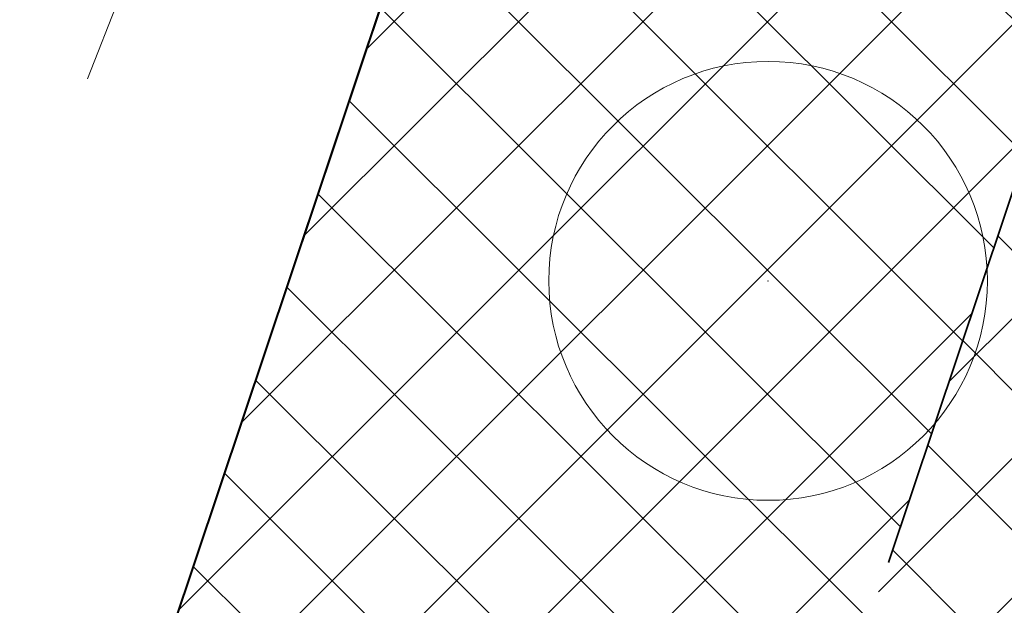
# Model space of a CAD drawing. Header units: metres. Extents: x 6599594 to 6600699, y 5687867 to 5691114.
# Tile 162 of 256: x 6599935 to 6599937.25, y 5688837.9 to 5688839.24. Entities that reach past the tile are written whole.
import ezdxf

# ---------------------------------------------------------------- set-up
doc = ezdxf.new("R2010")
doc.units = ezdxf.units.M
doc.header["$MEASUREMENT"] = 0
for name, pattern in [('1', [0]), ('3_EGBZ', [1.5, 1, -0.5]), ('BTO', [0]), ('BUG', [1.5, 1, -0.5]), ('L_0_04', [1.5, 1, -0.5])]:
    doc.linetypes.add(name, pattern=pattern)
doc.layers.get('0').update_dxf_attribs({"color": 253, "linetype": 'CONTINUOUS', "lineweight": 13})
for name, color, linetype, lineweight in [('_dren', 30, '3_EGBZ', 40), ('_kolor chodnik', 50, '1', 5), ('_kolor jezdnia', 4, '1', 0), ('_kolor pobocze', 211, '1', 5), ('_kolor zjazdy kostka', 7, '1', 5), ('_kolor zjazdy tłuczeń', 30, '1', 5), ('_kolor ścieżka @ 1', 10, '1', 0), ('_kraweznik', 7, 'CONTINUOUS', 35), ('_obrzeze', 10, 'BUG', 35), ('_podział mój', 201, 'BTO', 40), ('OT_ZagospodarowanieTerenu', 7, 'CONTINUOUS', 0)]:
    doc.layers.add(name, color=color, linetype=linetype, lineweight=lineweight)
pattern_1 = [(45, (0, 0), (-0.1414213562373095, 0.1414213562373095), []), (135, (0, 0), (-0.1414213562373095, -0.1414213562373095), [])]

# ---------------------------------------------------------------- blocks, each defined once
blk = doc.blocks.new('230')
at = {"color": 0, "linetype": 'Continuous', "lineweight": 18}
blk.add_circle((0, 0), 1, dxfattribs=at)
blk = doc.blocks.new('hhh')
at = {"layer": '_podział mój'}
blk.add_line((6600012.715234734, 5689068.962127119), (6599853.466151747, 5688593.232024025), dxfattribs=at)

msp = doc.modelspace()

# ---------------------------------------------------------------- hatches: boundary and pattern name
at = {"layer": '_kolor chodnik'}
h = msp.add_hatch(dxfattribs=at)
h.set_pattern_fill('ANSI37', color=256, scale=1.6)
h.set_pattern_definition(pattern_1)
h.paths.add_polyline_path([(6599849.938171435, 5688542.085872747), (6599852.232147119, 5688548.938742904), (6599853.573135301, 5688548.489851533), (6599853.827082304, 5688549.248475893), (6599851.793849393, 5688549.929093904), (6599849.895278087, 5688548.982823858), (6599847.823506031, 5688542.793750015)])
edge = h.paths.add_edge_path()
edge.add_line((6600018.106075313, 5689087.454911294), (6600022.42781917, 5689091.229234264))
edge.add_line((6600022.42781917, 5689091.229234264), (6600020.233254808, 5689093.742094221))
edge.add_line((6600020.233254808, 5689093.742094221), (6600017.159471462, 5689091.057656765))
edge.add_arc((6600023.275194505, 5689085.385140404), 8.34143334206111, 137.1531558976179, 148.8016577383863)
edge.add_line((6600016.140105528, 5689089.706021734), (6600018.106075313, 5689087.454911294))
h.paths.add_polyline_path([(6600038.501784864, 5689187.59229436), (6600037.906968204, 5689187.700586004), (6600037.638296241, 5689186.224843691), (6600038.240083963, 5689186.115282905)])
h.paths.add_polyline_path([(6600069.098302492, 5689360.276020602), (6600068.321239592, 5689360.413462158), (6600068.064048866, 5689358.936495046), (6600068.836639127, 5689358.799546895)])
h.paths.add_polyline_path([(6600082.393785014, 5689362.950258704), (6600082.941124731, 5689366.103121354), (6600081.481377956, 5689366.361351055), (6600080.923159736, 5689363.210828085)])
h.paths.add_polyline_path([(6600074.022236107, 5689388.065861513), (6600072.983907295, 5689388.249860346), (6600072.723374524, 5689386.772538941), (6600073.760538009, 5689386.588865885)])
h.paths.add_polyline_path([(6600105.602402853, 5689486.45426531), (6600106.738797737, 5689489.760539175), (6600105.28818975, 5689490.281952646), (6600104.132785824, 5689486.965912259)])
h.paths.add_polyline_path([(6600132.519778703, 5689678.737346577), (6600131.636986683, 5689678.922259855), (6600131.330470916, 5689677.453953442), (6600132.212256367, 5689677.269208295)])
h.paths.add_polyline_path([(6600156.649397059, 5689798.7449027), (6600156.48800471, 5689797.95886096), (6600157.450195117, 5689797.757316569), (6600157.615023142, 5689798.542205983)])
h.paths.add_polyline_path([(6600189.055358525, 5689948.643107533), (6600187.902868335, 5689948.884512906), (6600187.600024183, 5689947.417400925), (6600188.748131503, 5689947.176379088)])
edge = h.paths.add_edge_path()
edge.add_line((6600204.459383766, 5690032.969035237), (6600204.153258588, 5690031.227801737))
edge.add_arc((6600202.328347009, 5690027.299936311), 4.331100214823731, 41.853001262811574, 65.08011546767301, ccw=False)
edge.add_arc((6600032.903931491, 5690051.979071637), 174.020003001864, 352.8070218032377, 353.495463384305)
edge.add_arc((6600202.372679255, 5690027.343587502), 5.999999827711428, 55.12102442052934, 69.64815978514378)
edge = h.paths.add_edge_path()
edge.add_line((6600205.046027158, 5690040.265402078), (6600204.972740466, 5690038.483452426))
edge.add_arc((6600203.986269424, 5690044.401803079), 5.999999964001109, 279.4630688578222, 294.9140560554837)
edge.add_line((6600206.513819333, 5690038.960158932), (6600206.607027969, 5690041.030672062))
edge.add_arc((6600203.986269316, 5690044.401803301), 4.270000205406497, 284.3702444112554, 307.86193139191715, ccw=False)
edge = h.paths.add_edge_path()
edge.add_arc((6600203.547470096, 5690044.558759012), 6.446878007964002, 324.43500910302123, 356.20133685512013, ccw=False)
edge.add_arc((6600203.986269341, 5690044.401803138), 6.000000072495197, 323.2169970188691, 357.4193489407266)
h.paths.add_polyline_path([(6600208.910055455, 5690121.713696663), (6600208.146285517, 5690121.748120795), (6600207.125602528, 5690121.794124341), (6600209.971605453, 5690121.665851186)])
edge = h.paths.add_edge_path()
edge.add_line((6600238.769818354, 5690481.648294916), (6600240.338176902, 5690490.87374652))
edge.add_line((6600240.338176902, 5690490.87374652), (6600241.251295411, 5690510.829461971))
edge.add_line((6600241.251295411, 5690510.829461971), (6600239.524022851, 5690510.928942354))
edge.add_line((6600239.524022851, 5690510.928942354), (6600238.633343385, 5690491.167757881))
edge.add_line((6600238.633343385, 5690491.167757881), (6600234.579716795, 5690467.661262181))
edge.add_line((6600234.579716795, 5690467.661262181), (6600234.449796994, 5690464.966873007))
edge.add_arc((6600242.443669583, 5690464.607462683), 8.001948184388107, 177.4256737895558, 268.2543056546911)
edge.add_line((6600242.199903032, 5690456.609228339), (6600242.216657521, 5690457.359274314))
edge.add_line((6600242.216657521, 5690457.359274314), (6600242.305257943, 5690458.836738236))
edge.add_arc((6600242.444504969, 5690464.607952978), 5.772894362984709, 177.0298084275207, 268.6178439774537, ccw=False)
edge.add_line((6600236.679365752, 5690464.907083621), (6600236.951876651, 5690470.95443634))
edge.add_line((6600236.951876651, 5690470.95443634), (6600238.15078669, 5690478.210832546))
edge.add_line((6600238.15078669, 5690478.210832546), (6600238.769818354, 5690481.648294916))
h.paths.add_polyline_path([(6600238.769818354, 5690481.648294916), (6600238.15078669, 5690478.210832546), (6600239.670056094, 5690477.930590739), (6600240.266710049, 5690481.376366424)])
edge = h.paths.add_edge_path()
edge.add_line((6600223.366500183, 5690460.339976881), (6600223.278629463, 5690457.997544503))
edge.add_arc((6600220.967166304, 5690465.656339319), 7.999999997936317, 286.7940807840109, 300.2738222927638)
edge.add_line((6600225.000231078, 5690458.747331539), (6600225.240084, 5690461.623695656))
edge.add_arc((6600221.105749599, 5690465.648640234), 5.76999998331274, 293.06724424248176, 315.7681070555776, ccw=False)
edge = h.paths.add_edge_path()
edge.add_arc((6600220.025145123, 5690444.676291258), 5.770000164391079, 37.996647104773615, 59.94382588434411, ccw=False)
edge.add_line((6600224.572175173, 5690448.22839199), (6600224.817793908, 5690451.081798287))
edge.add_arc((6600220.025145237, 5690444.676291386), 7.999999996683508, 53.19588653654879, 68.15166733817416)
edge.add_line((6600223.00235276, 5690452.101669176), (6600222.91504296, 5690449.670427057))
edge = h.paths.add_edge_path()
edge.add_arc((6600221.105749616, 5690465.648640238), 7.999999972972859, 328.0222308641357, 357.0132597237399)
edge.add_line((6600229.094882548, 5690465.23180147), (6600229.218816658, 5690467.593604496))
edge.add_line((6600229.218816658, 5690467.593604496), (6600228.218919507, 5690467.645774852))
edge.add_line((6600228.218919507, 5690467.645774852), (6600227.891778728, 5690461.411918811))
h.paths.add_polyline_path([(6600200.980142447, 5690012.236744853), (6600202.317278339, 5690011.956662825), (6600202.522293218, 5690012.935421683), (6600201.182321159, 5690013.216097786)])
h.paths.add_polyline_path([(6600196.457878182, 5689983.98337835), (6600195.202332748, 5689984.246370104), (6600194.899091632, 5689982.777335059), (6600196.150355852, 5689982.515240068)])
edge = h.paths.add_edge_path()
edge.add_line((6600112.305909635, 5689517.991018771), (6600112.691041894, 5689519.807934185))
edge.add_line((6600112.691041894, 5689519.807934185), (6600113.245521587, 5689522.423769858))
edge.add_line((6600113.245521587, 5689522.423769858), (6600111.553124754, 5689522.782507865))
edge.add_line((6600111.553124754, 5689522.782507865), (6600107.405864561, 5689503.21722655))
edge.add_line((6600107.405864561, 5689503.21722655), (6600099.494506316, 5689480.361667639))
edge.add_line((6600099.494506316, 5689480.361667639), (6600099.182814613, 5689478.891218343))
edge.add_arc((6600107.008997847, 5689477.232359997), 8.000059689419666, 168.0325629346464, 257.7529108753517)
edge.add_line((6600105.311960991, 5689469.414366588), (6600105.784990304, 5689471.593619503))
edge.add_arc((6600107.008927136, 5689477.232314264), 5.769999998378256, 168.0321375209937, 257.7533362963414, ccw=False)
edge.add_line((6600101.364343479, 5689478.42879883), (6600101.647245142, 5689479.76342708))
edge.add_line((6600101.647245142, 5689479.76342708), (6600104.132785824, 5689486.965912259))
edge.add_line((6600104.132785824, 5689486.965912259), (6600105.28818975, 5689490.281952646))
edge.add_line((6600105.28818975, 5689490.281952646), (6600108.240043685, 5689498.809726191))
edge.add_line((6600108.240043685, 5689498.809726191), (6600112.305909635, 5689517.991018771))
h.paths.add_polyline_path([(6600136.009573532, 5689645.499114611), (6600138.333647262, 5689645.012304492), (6600138.661671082, 5689646.578318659), (6600134.869459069, 5689647.372651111)])
at = {"layer": '_kolor jezdnia'}
h = msp.add_hatch(dxfattribs=at)
h.set_pattern_fill('ANSI37', color=4, scale=3.5)
h.set_pattern_definition([(45, (0, 0), (-0.3093592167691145, 0.3093592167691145), []), (135, (0, 0), (-0.3093592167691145, -0.3093592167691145), [])])
edge = h.paths.add_edge_path()
edge.add_line((6599833.066047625, 5688539.933393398), (6599850.649511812, 5688527.983462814))
edge.add_arc((6599857.337592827, 5688536.653968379), 10.95025544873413, 169.5012687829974, 232.3548431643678, ccw=False)
edge.add_arc((6599858.085851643, 5688536.618142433), 11.69295282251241, 162.2507788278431, 169.9967502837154, ccw=False)
edge.add_line((6599846.949484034, 5688540.182754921), (6599847.823506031, 5688542.793750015))
edge.add_line((6599847.823506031, 5688542.793750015), (6599849.895278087, 5688548.982823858))
edge.add_line((6599849.895278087, 5688548.982823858), (6599852.434748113, 5688556.56906746))
edge.add_line((6599852.434748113, 5688556.56906746), (6599928.48625871, 5688783.760284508))
edge.add_line((6599928.48625871, 5688783.760284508), (6599931.025728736, 5688791.34652811))
edge.add_line((6599931.025728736, 5688791.34652811), (6599996.657773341, 5688987.411326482))
edge.add_line((6599996.657773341, 5688987.411326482), (6599999.197243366, 5688994.997570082))
edge.add_line((6599999.197243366, 5688994.997570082), (6600021.930100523, 5689062.908193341))
edge.add_line((6600021.930100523, 5689062.908193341), (6600017.620224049, 5689067.371531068))
edge.add_line((6600017.620224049, 5689067.371531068), (6600016.714558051, 5689064.654078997))
edge.add_line((6600016.714558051, 5689064.654078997), (6600012.423620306, 5689051.835617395))
edge.add_line((6600012.423620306, 5689051.835617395), (6600009.884150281, 5689044.249373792))
edge.add_line((6600009.884150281, 5689044.249373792), (6599977.53516164, 5688947.612159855))
edge.add_line((6599977.53516164, 5688947.612159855), (6599974.995691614, 5688940.025916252))
edge.add_line((6599974.995691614, 5688940.025916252), (6599942.096912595, 5688841.746295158))
edge.add_line((6599942.096912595, 5688841.746295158), (6599939.557442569, 5688834.160051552))
edge.add_line((6599939.557442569, 5688834.160051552), (6599882.679288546, 5688664.246042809))
edge.add_line((6599882.679288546, 5688664.246042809), (6599880.139818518, 5688656.659799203))
edge.add_line((6599880.139818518, 5688656.659799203), (6599852.46454386, 5688573.984527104))
edge.add_line((6599852.46454386, 5688573.984527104), (6599842.470137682, 5688544.127903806))
edge.add_arc((6599835.706422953, 5688546.652910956), 7.219660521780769, 248.5480913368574, 339.52856074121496, ccw=False)
h.paths.add_polyline_path([(6600044.653202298, 5689172.271628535), (6600046.276244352, 5689181.431901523), (6600047.759199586, 5689189.801539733), (6600051.0603021, 5689208.432603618), (6600052.368792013, 5689215.817578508), (6600054.808584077, 5689229.587499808), (6600056.11707399, 5689236.972474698), (6600057.346666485, 5689243.912161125), (6600058.655146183, 5689251.297078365), (6600058.831439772, 5689252.292060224), (6600060.098987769, 5689259.445963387), (6600060.139929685, 5689259.677035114), (6600061.407468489, 5689266.830886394), (6600072.329030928, 5689328.470998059), (6600073.637511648, 5689335.855921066), (6600077.337304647, 5689356.73715072), (6600078.820259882, 5689365.106788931), (6600081.142794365, 5689378.214921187), (6600082.538516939, 5689386.092227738), (6600095.187867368, 5689457.483787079), (6600091.082877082, 5689465.8405575), (6600089.043088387, 5689454.328211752), (6600087.870641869, 5689447.711051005), (6600087.560133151, 5689445.958573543), (6600086.562151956, 5689440.326076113), (6600082.433200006, 5689417.022719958), (6600080.95024477, 5689408.65308175), (6600077.202698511, 5689387.502337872), (6600075.719743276, 5689379.132699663), (6600073.469199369, 5689366.430874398), (6600071.986244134, 5689358.061236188), (6600069.98686466, 5689346.776955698), (6600068.591142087, 5689338.899649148), (6600065.559290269, 5689321.78820693), (6600064.163567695, 5689313.910900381), (6600059.719426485, 5689288.828650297), (6600058.323703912, 5689280.951343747), (6600057.563846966, 5689276.662793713), (6600056.168124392, 5689268.785487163), (6600054.804920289, 5689261.091711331), (6600053.409197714, 5689253.21440478), (6600053.264817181, 5689252.399536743), (6600051.869094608, 5689244.522230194), (6600051.183555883, 5689240.653124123), (6600049.787833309, 5689232.775817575), (6600046.593849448, 5689214.749319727), (6600045.198126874, 5689206.872013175), (6600044.41754409, 5689202.466488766), (6600042.934588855, 5689194.096850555), (6600036.429952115, 5689157.38538759), (6600034.946996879, 5689149.01574938), (6600030.579776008, 5689124.367629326), (6600027.529365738, 5689107.151445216), (6600024.895072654, 5689094.014582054), (6600030.583685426, 5689094.264316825), (6600032.945013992, 5689106.191885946), (6600043.170247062, 5689163.901990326)])
edge = h.paths.add_edge_path()
edge.add_line((6600111.106812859, 5689535.144351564), (6600111.256844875, 5689535.85214863))
edge.add_line((6600111.256844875, 5689535.85214863), (6600112.915748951, 5689543.678261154))
edge.add_line((6600112.915748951, 5689543.678261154), (6600117.304772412, 5689564.384094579))
edge.add_line((6600117.304772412, 5689564.384094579), (6600119.067357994, 5689572.699339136))
edge.add_line((6600119.067357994, 5689572.699339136), (6600120.087667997, 5689577.512794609))
edge.add_line((6600120.087667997, 5689577.512794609), (6600121.642890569, 5689584.849775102))
edge.add_line((6600121.642890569, 5689584.849775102), (6600128.436769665, 5689616.900852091))
edge.add_line((6600128.436769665, 5689616.900852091), (6600129.991992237, 5689624.237832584))
edge.add_line((6600129.991992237, 5689624.237832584), (6600132.660554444, 5689636.827148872))
edge.add_line((6600132.660554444, 5689636.827148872), (6600133.208838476, 5689639.444704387))
edge.add_line((6600133.208838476, 5689639.444704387), (6600134.848957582, 5689647.274775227))
edge.add_line((6600134.848957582, 5689647.274775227), (6600138.97649476, 5689666.979995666))
edge.add_line((6600138.97649476, 5689666.979995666), (6600140.51410642, 5689674.320687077))
edge.add_line((6600140.51410642, 5689674.320687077), (6600145.209128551, 5689696.735129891))
edge.add_line((6600145.209128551, 5689696.735129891), (6600146.746740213, 5689704.075821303))
edge.add_line((6600146.746740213, 5689704.075821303), (6600151.462308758, 5689726.588354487))
edge.add_line((6600151.462308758, 5689726.588354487), (6600152.999920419, 5689733.929045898))
edge.add_line((6600152.999920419, 5689733.929045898), (6600155.244070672, 5689744.642813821))
edge.add_line((6600155.244070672, 5689744.642813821), (6600156.781682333, 5689751.983505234))
edge.add_line((6600156.781682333, 5689751.983505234), (6600161.635515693, 5689775.156126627))
edge.add_line((6600161.635515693, 5689775.156126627), (6600163.378142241, 5689783.475576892))
edge.add_line((6600163.378142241, 5689783.475576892), (6600163.850769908, 5689785.731942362))
edge.add_line((6600163.850769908, 5689785.731942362), (6600167.028500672, 5689800.902704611))
edge.add_line((6600167.028500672, 5689800.902704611), (6600179.49088801, 5689860.399222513))
edge.add_line((6600179.49088801, 5689860.399222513), (6600181.233514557, 5689868.718672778))
edge.add_line((6600181.233514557, 5689868.718672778), (6600181.84713393, 5689871.648144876))
edge.add_line((6600181.84713393, 5689871.648144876), (6600183.384745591, 5689878.988836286))
edge.add_line((6600183.384745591, 5689878.988836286), (6600184.935818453, 5689886.393792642))
edge.add_line((6600184.935818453, 5689886.393792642), (6600186.575937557, 5689894.223863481))
edge.add_line((6600186.575937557, 5689894.223863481), (6600194.05133812, 5689929.912074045))
edge.add_line((6600194.05133812, 5689929.912074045), (6600195.691457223, 5689937.742144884))
edge.add_line((6600195.691457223, 5689937.742144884), (6600202.915799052, 5689972.231779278))
edge.add_line((6600202.915799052, 5689972.231779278), (6600204.555918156, 5689980.061850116))
edge.add_line((6600204.555918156, 5689980.061850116), (6600206.062781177, 5689987.255744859))
edge.add_line((6600206.062781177, 5689987.255744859), (6600207.702900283, 5689995.085815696))
edge.add_line((6600207.702900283, 5689995.085815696), (6600210.232559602, 5690007.162628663))
edge.add_line((6600210.232559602, 5690007.162628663), (6600211.694938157, 5690014.144150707))
edge.add_arc((6600028.177652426, 5690052.584442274), 187.5000004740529, 348.1696294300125, 357.4195276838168)
edge.add_line((6600215.487522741, 5690044.142720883), (6600208.310270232, 5690026.480446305))
edge.add_arc((6600032.903933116, 5690051.97907145), 177.2500013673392, 348.1696294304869, 351.7289130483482, ccw=False)
edge.add_line((6600206.38894146, 5690015.640182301), (6600205.966941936, 5690013.625519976))
edge.add_line((6600205.966941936, 5690013.625519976), (6600204.326822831, 5690005.795449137))
edge.add_line((6600204.326822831, 5690005.795449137), (6600197.076961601, 5689971.183982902))
edge.add_line((6600197.076961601, 5689971.183982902), (6600195.334335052, 5689962.864532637))
edge.add_line((6600195.334335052, 5689962.864532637), (6600193.44722506, 5689953.855305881))
edge.add_line((6600193.44722506, 5689953.855305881), (6600191.909227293, 5689946.512771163))
edge.add_line((6600191.909227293, 5689946.512771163), (6600185.496844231, 5689915.899498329))
edge.add_line((6600185.496844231, 5689915.899498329), (6600183.856521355, 5689908.068454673))
edge.add_line((6600183.856521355, 5689908.068454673), (6600182.066605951, 5689899.523243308))
edge.add_line((6600182.066605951, 5689899.523243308), (6600180.32407057, 5689891.204228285))
edge.add_line((6600180.32407057, 5689891.204228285), (6600174.320344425, 5689862.541919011))
edge.add_line((6600174.320344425, 5689862.541919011), (6600172.577809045, 5689854.222903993))
edge.add_line((6600172.577809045, 5689854.222903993), (6600163.663810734, 5689811.666703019))
edge.add_line((6600163.663810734, 5689811.666703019), (6600162.023782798, 5689803.837067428))
edge.add_line((6600162.023782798, 5689803.837067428), (6600160.924220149, 5689798.587659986))
edge.add_line((6600160.924220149, 5689798.587659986), (6600159.279208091, 5689790.734229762))
edge.add_line((6600159.279208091, 5689790.734229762), (6600157.107250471, 5689780.365115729))
edge.add_line((6600157.107250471, 5689780.365115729), (6600155.462238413, 5689772.511685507))
edge.add_line((6600155.462238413, 5689772.511685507), (6600153.380318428, 5689762.572418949))
edge.add_line((6600153.380318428, 5689762.572418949), (6600151.735124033, 5689754.718118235))
edge.add_line((6600151.735124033, 5689754.718118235), (6600148.586504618, 5689739.686336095))
edge.add_line((6600148.586504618, 5689739.686336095), (6600146.885007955, 5689731.563243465))
edge.add_line((6600146.885007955, 5689731.563243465), (6600141.75088822, 5689707.052510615))
edge.add_line((6600141.75088822, 5689707.052510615), (6600140.110896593, 5689699.223048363))
edge.add_line((6600140.110896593, 5689699.223048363), (6600133.483561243, 5689667.583574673))
edge.add_line((6600133.483561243, 5689667.583574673), (6600131.860394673, 5689659.834436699))
edge.add_line((6600131.860394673, 5689659.834436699), (6600131.740984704, 5689659.26436315))
edge.add_line((6600131.740984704, 5689659.26436315), (6600130.117814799, 5689651.515209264))
edge.add_line((6600130.117814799, 5689651.515209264), (6600127.27873359, 5689637.961189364))
edge.add_line((6600127.27873359, 5689637.961189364), (6600126.924568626, 5689636.290366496))
edge.add_line((6600126.924568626, 5689636.290366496), (6600125.166244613, 5689627.995226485))
edge.add_line((6600125.166244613, 5689627.995226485), (6600118.009503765, 5689594.232298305))
edge.add_line((6600118.009503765, 5689594.232298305), (6600116.25117975, 5689585.937158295))
edge.add_line((6600116.25117975, 5689585.937158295), (6600113.665314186, 5689573.737975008))
edge.add_line((6600113.665314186, 5689573.737975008), (6600111.898534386, 5689565.402943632))
edge.add_line((6600111.898534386, 5689565.402943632), (6600104.889982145, 5689532.339115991))
edge.add_line((6600104.889982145, 5689532.339115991), (6600103.22663594, 5689524.492047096))
edge.add_line((6600103.22663594, 5689524.492047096), (6600096.623876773, 5689493.342605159))
edge.add_line((6600096.623876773, 5689493.342605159), (6600094.968986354, 5689485.535427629))
edge.add_line((6600094.968986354, 5689485.535427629), (6600094.300101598, 5689482.379870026))
edge.add_line((6600094.300101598, 5689482.379870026), (6600099.182814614, 5689478.891218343))
edge.add_line((6600099.182814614, 5689478.891218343), (6600099.494506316, 5689480.361667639))
edge.add_line((6600099.494506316, 5689480.361667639), (6600111.106812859, 5689535.144351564))
edge = h.paths.add_edge_path()
edge.add_arc((6600239.213891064, 5690851.400367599), 10.00000000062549, -2.8342403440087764, 76.13703556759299, ccw=False)
edge.add_line((6600249.201658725, 5690850.905901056), (6600249.082723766, 5690848.503524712))
edge.add_line((6600249.082723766, 5690848.503524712), (6600247.016487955, 5690806.767468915))
edge.add_line((6600247.016487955, 5690806.767468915), (6600246.092398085, 5690789.152178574))
edge.add_line((6600246.092398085, 5690789.152178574), (6600233.768116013, 5690572.015170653))
edge.add_line((6600233.768116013, 5690572.015170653), (6600228.959056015, 5690465.296202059))
edge.add_line((6600228.959056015, 5690465.296202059), (6600234.588724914, 5690465.017134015))
edge.add_line((6600234.588724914, 5690465.017134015), (6600239.262540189, 5690571.767576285))
edge.add_line((6600239.262540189, 5690571.767576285), (6600252.50503885, 5690806.400146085))
edge.add_line((6600252.50503885, 5690806.400146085), (6600254.569211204, 5690848.094521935))
edge.add_arc((6600262.559425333, 5690847.6989487), 7.999999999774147, 76.13703557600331, 177.1657596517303, ccw=False)
edge.add_line((6600264.476229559, 5690855.465921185), (6600241.609896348, 5690861.109083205))
edge = h.paths.add_edge_path()
edge.add_line((6600250.031475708, 5690451.625307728), (6600250.231741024, 5690455.772579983))
edge.add_line((6600250.231741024, 5690455.772579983), (6600246.257763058, 5690456.417303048))
edge.add_line((6600246.257763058, 5690456.417303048), (6600242.171761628, 5690456.61060902))
edge.add_arc((6600242.563100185, 5690464.586983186), 7.985968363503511, 176.9123644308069, 267.1911945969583, ccw=False)
edge.add_line((6600234.588724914, 5690465.017134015), (6600228.959056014, 5690465.296202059))
edge.add_arc((6600220.965133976, 5690465.657286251), 8.002072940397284, 267.8289300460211, 357.413716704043, ccw=False)
edge.add_line((6600220.661989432, 5690457.660957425), (6600212.406915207, 5690458.119572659))
edge.add_line((6600212.406915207, 5690458.119572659), (6600208.431872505, 5690457.817501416))
edge.add_line((6600208.431872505, 5690457.817501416), (6600208.233912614, 5690454.548331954))
edge.add_line((6600208.233912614, 5690454.548331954), (6600212.129565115, 5690453.127270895))
edge.add_line((6600212.129565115, 5690453.127270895), (6600218.640548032, 5690452.76554962))
edge.add_line((6600218.640548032, 5690452.76554962), (6600216.486747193, 5690452.885205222))
edge.add_line((6600216.486747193, 5690452.885205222), (6600220.468905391, 5690452.663974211))
edge.add_arc((6600220.025145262, 5690444.676291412), 7.99999997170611, -0.3386579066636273, 86.8201700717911, ccw=False)
edge.add_line((6600228.025005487, 5690444.629006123), (6600227.803602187, 5690439.649256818))
edge.add_line((6600227.803602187, 5690439.649256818), (6600226.885525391, 5690435.936828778))
edge.add_line((6600226.885525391, 5690435.936828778), (6600225.534849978, 5690405.967249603))
edge.add_line((6600225.534849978, 5690405.967249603), (6600226.115199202, 5690402.187514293))
edge.add_line((6600226.115199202, 5690402.187514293), (6600213.445139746, 5690121.008786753))
edge.add_line((6600213.445139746, 5690121.008786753), (6600213.352800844, 5690118.960058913))
edge.add_line((6600213.352800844, 5690118.960058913), (6600209.980184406, 5690044.131649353))
edge.add_arc((6600203.98626942, 5690044.401803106), 5.999999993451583, 257.4162346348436, 357.41934921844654, ccw=False)
edge.add_line((6600202.679069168, 5690038.545931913), (6600201.589735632, 5690033.666039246))
edge.add_line((6600201.589735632, 5690033.666039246), (6600203.67987942, 5690033.199458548))
edge.add_arc((6600202.372679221, 5690027.343587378), 5.999999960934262, -8.27108729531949, 77.41623506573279, ccw=False)
edge.add_line((6600208.310270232, 5690026.480446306), (6600215.487522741, 5690044.142720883))
edge.add_line((6600215.487522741, 5690044.142720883), (6600216.199687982, 5690059.9446614))
edge.add_line((6600216.199687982, 5690059.9446614), (6600216.537356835, 5690067.437056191))
edge.add_line((6600216.537356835, 5690067.437056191), (6600223.893528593, 5690230.66011469))
edge.add_line((6600223.893528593, 5690230.66011469), (6600224.231197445, 5690238.152509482))
edge.add_line((6600224.231197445, 5690238.152509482), (6600233.507835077, 5690443.987992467))
edge.add_arc((6600241.499722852, 5690443.627812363), 7.999999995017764, 87.29208981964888, 177.4195277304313, ccw=False)
edge.add_line((6600241.877677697, 5690451.618879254), (6600246.021541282, 5690451.422886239))
edge.add_line((6600246.021541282, 5690451.422886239), (6600246.427694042, 5690451.44338883))
edge.add_line((6600246.427694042, 5690451.44338883), (6600246.79397003, 5690451.461878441))
edge.add_line((6600246.79397003, 5690451.461878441), (6600250.031475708, 5690451.625307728))
edge = h.paths.add_edge_path()
edge.add_line((6600007.33756506, 5689086.20374581), (6600006.980466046, 5689080.740822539))
edge.add_line((6600006.980466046, 5689080.740822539), (6600007.229745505, 5689080.720859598))
edge.add_line((6600007.229745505, 5689080.720859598), (6600008.093335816, 5689080.601653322))
edge.add_line((6600008.093335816, 5689080.601653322), (6600008.702681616, 5689080.53831051))
edge.add_arc((6600008.140193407, 5689070.554142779), 9.999999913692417, -18.557800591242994, 86.77547804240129, ccw=False)
edge.add_line((6600017.620224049, 5689067.371531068), (6600021.930100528, 5689062.908193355))
edge.add_arc((6599734.83819726, 5689159.011261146), 302.7499967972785, 341.4922000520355, 343.8640860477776)
edge.add_arc((6600034.895369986, 5689072.315877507), 9.581213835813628, 98.63328270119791, 164.5273290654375, ccw=False)
edge.add_line((6600033.457137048, 5689081.788529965), (6600033.832640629, 5689081.798737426))
edge.add_line((6600033.832640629, 5689081.798737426), (6600034.422462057, 5689082.05700874))
edge.add_line((6600034.422462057, 5689082.05700874), (6600036.833623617, 5689082.139040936))
edge.add_line((6600036.833623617, 5689082.139040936), (6600036.730225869, 5689087.148851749))
edge.add_line((6600036.730225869, 5689087.148851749), (6600036.579860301, 5689087.134303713))
edge.add_arc((6600036.479565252, 5689093.136286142), 6.002820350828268, 169.1687651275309, 270.9573417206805, ccw=False)
edge.add_line((6600030.583685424, 5689094.264316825), (6600024.895072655, 5689094.014582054))
edge.add_arc((6600015.200558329, 5689096.162123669), 9.929528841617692, 271.0943432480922, 347.5094668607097, ccw=False)
edge.add_arc((6600014.909438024, 5689089.646776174), 3.446070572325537, 264.4236009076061, 278.0194998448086, ccw=False)
edge.add_line((6600014.574573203, 5689086.217014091), (6600014.299554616, 5689086.232508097))
edge.add_line((6600014.299554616, 5689086.232508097), (6600010.474232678, 5689086.448019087))
edge.add_line((6600010.474232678, 5689086.448019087), (6600007.33756506, 5689086.20374581))
edge = h.paths.add_edge_path()
edge.add_line((6600105.490725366, 5689463.953528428), (6600106.927559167, 5689464.047234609))
edge.add_line((6600106.927559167, 5689464.047234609), (6600107.835, 5689468.66))
edge.add_line((6600107.835, 5689468.66), (6600105.311960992, 5689469.414366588))
edge.add_arc((6600107.008997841, 5689477.232359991), 8.000059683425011, 168.0325628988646, 257.75291091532, ccw=False)
edge.add_line((6600099.182814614, 5689478.891218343), (6600094.300101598, 5689482.379870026))
edge.add_arc((6600586.245114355, 5689378.104238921), 502.8750369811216, 168.032376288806, 169.9522165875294)
edge.add_line((6600091.082877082, 5689465.8405575), (6600095.187867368, 5689457.483787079))
edge.add_arc((6600103.065173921, 5689456.088064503), 8.000000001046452, 77.7533362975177, 169.9524553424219, ccw=False)
edge.add_line((6600104.762140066, 5689463.906012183), (6600105.490725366, 5689463.953528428))
at = {"layer": '_kolor pobocze'}
h = msp.add_hatch(dxfattribs=at)
h.set_pattern_fill('ANSI37', color=256, scale=1.6)
h.set_pattern_definition(pattern_1)
edge = h.paths.add_edge_path()
edge.add_line((6600035.926965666, 5689101.569442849), (6600036.046865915, 5689102.311543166))
edge.add_arc((6600058.171848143, 5689233.778275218), 133.3154772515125, 259.4578941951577, 260.4470163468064, ccw=False)
edge.add_line((6600033.780707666, 5689102.713067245), (6600032.142559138, 5689101.847662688))
edge.add_arc((6599734.838175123, 5689159.011266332), 302.7500195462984, 347.6801154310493, 349.11639019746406, ccw=False)
edge.add_arc((6600036.478170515, 5689093.133441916), 6.000000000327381, 167.68011541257, 271.5571101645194)
edge.add_line((6600036.64121064, 5689087.1356575), (6600036.730491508, 5689087.137804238))
edge.add_line((6600036.730491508, 5689087.137804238), (6600036.712463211, 5689087.887583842))
edge.add_line((6600036.712463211, 5689087.887583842), (6600036.559840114, 5689087.884077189))
edge.add_arc((6600036.482532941, 5689093.14290691), 5.259397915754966, 170.6455005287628, 270.8422131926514, ccw=False)
edge.add_arc((6600545.796425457, 5688991.216220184), 524.6691769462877, 167.9170060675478, 168.7028219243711, ccw=False)
edge.add_line((6600032.751078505, 5689101.044345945), (6600034.011432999, 5689101.917298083))
edge.add_line((6600034.011432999, 5689101.917298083), (6600035.926965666, 5689101.569442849))
edge = h.paths.add_edge_path()
edge.add_line((6600002.828843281, 5688994.032881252), (6600003.066918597, 5688994.74409159))
edge.add_line((6600003.066918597, 5688994.74409159), (6600001.227880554, 5688995.359703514))
edge.add_line((6600001.227880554, 5688995.359703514), (6600000.55876659, 5688996.702196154))
edge.add_line((6600000.55876659, 5688996.702196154), (6600022.641310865, 5689062.67011804))
edge.add_arc((6599734.838193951, 5689159.011262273), 303.5000002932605, 341.4922000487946, 343.8640860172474)
edge.add_arc((6600035.267451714, 5689072.092773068), 9.250000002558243, 91.55711016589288, 163.8640860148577, ccw=False)
edge.add_line((6600035.016098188, 5689081.339357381), (6600036.868703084, 5689081.389717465))
edge.add_line((6600036.868703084, 5689081.389717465), (6600036.850674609, 5689082.139504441))
edge.add_line((6600036.850674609, 5689082.139504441), (6600034.99571817, 5689082.089080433))
edge.add_arc((6600035.267451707, 5689072.092773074), 9.999999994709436, 91.55711014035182, 163.8640860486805)
edge.add_arc((6599734.838192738, 5689159.011262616), 302.7500015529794, 341.4922000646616, 343.8640860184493, ccw=False)
edge.add_line((6600021.930100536, 5689062.908193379), (6599999.748942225, 5688996.645678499))
edge.add_line((6599999.748942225, 5688996.645678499), (6600000.695212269, 5688994.747107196))
edge.add_line((6600000.695212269, 5688994.747107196), (6600002.828843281, 5688994.032881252))
h.paths.add_polyline_path([(6599971.7492186, 5688907.297112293), (6599971.084233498, 5688908.631320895), (6599997.822068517, 5688988.526766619), (6599999.164561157, 5688989.195880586), (6600001.003599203, 5688988.580268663), (6600001.241674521, 5688989.291479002), (6599999.108043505, 5688990.005704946), (6599997.209472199, 5688989.059434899), (6599970.270280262, 5688908.583087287), (6599971.216550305, 5688906.684515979), (6599973.350181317, 5688905.970290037), (6599973.588256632, 5688906.681500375)])
h.paths.add_polyline_path([(6599932.504667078, 5688790.060553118), (6599931.835553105, 5688791.403045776), (6599968.343406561, 5688900.4641754), (6599969.685899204, 5688901.133289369), (6599971.524937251, 5688900.517677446), (6599971.763012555, 5688901.228887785), (6599969.629381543, 5688901.94311373), (6599967.730810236, 5688900.996843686), (6599931.025728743, 5688791.34652811), (6599931.971998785, 5688789.447956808), (6599934.105629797, 5688788.73373086), (6599934.343705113, 5688789.4449412)])
at = {"layer": '_kolor zjazdy kostka'}
h = msp.add_hatch(dxfattribs=at)
h.set_pattern_fill('ANSI37', color=256, scale=1.6)
h.set_pattern_definition(pattern_1)
h.paths.add_polyline_path([(6600244.137440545, 5690813.934732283), (6600242.369522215, 5690814.022127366), (6600242.097568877, 5690808.528921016), (6600243.865482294, 5690808.441426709)])
h.paths.add_polyline_path([(6600247.012128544, 5690806.679412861), (6600247.442736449, 5690815.377295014), (6600247.393289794, 5690814.378518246), (6600247.113277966, 5690808.722537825)])
h.paths.add_polyline_path([(6600242.297085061, 5690788.088808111), (6600240.958726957, 5690788.155683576), (6600240.648818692, 5690782.664569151), (6600241.987258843, 5690782.599147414)])
h.paths.add_polyline_path([(6600245.558275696, 5690780.919298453), (6600246.037231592, 5690789.405686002), (6600244.985820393, 5690788.453468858), (6600244.612601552, 5690781.981345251)])
h.paths.add_polyline_path([(6600241.348405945, 5690723.711515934), (6600242.272017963, 5690722.691689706), (6600242.749709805, 5690731.155680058), (6600241.698138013, 5690730.203317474), (6600241.472690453, 5690726.27550499)])
h.paths.add_polyline_path([(6600225.772794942, 5690394.589141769), (6600224.731429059, 5690393.637598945), (6600224.461246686, 5690387.644646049), (6600225.412923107, 5690386.603142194)])
h.paths.add_polyline_path([(6600223.012390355, 5690333.280720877), (6600223.372595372, 5690341.272607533), (6600222.32835346, 5690340.318436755), (6600222.058239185, 5690334.324941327)])
h.paths.add_polyline_path([(6600215.496388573, 5690166.390602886), (6600215.856593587, 5690174.382489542), (6600214.812834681, 5690173.428760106), (6600214.542018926, 5690167.435062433)])
h.paths.add_polyline_path([(6600212.446537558, 5690121.053392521), (6600213.399499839, 5690120.010473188), (6600213.788744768, 5690128.503024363), (6600212.745135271, 5690127.54943145)])
h.paths.add_polyline_path([(6600209.977420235, 5690121.665589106), (6600210.225142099, 5690127.162117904), (6600207.346107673, 5690127.291879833), (6600207.119593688, 5690121.794395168)])
h.paths.add_polyline_path([(6600207.950178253, 5690070.725854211), (6600204.880846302, 5690070.828947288), (6600204.643784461, 5690065.333808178), (6600207.702521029, 5690065.204598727)])
h.paths.add_polyline_path([(6600200.981479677, 5690012.236464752), (6600199.969248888, 5690007.339980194), (6600201.282587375, 5690007.064882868), (6600202.31726072, 5690011.956666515)])
h.paths.add_polyline_path([(6600193.613960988, 5689970.406358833), (6600192.398010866, 5689970.660657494), (6600191.286205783, 5689965.274578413), (6600192.486379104, 5689965.023185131)])
h.paths.add_polyline_path([(6600189.061271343, 5689948.671423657), (6600189.98413328, 5689953.050774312), (6600188.818902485, 5689953.32186217), (6600187.908781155, 5689948.91282903)])
h.paths.add_polyline_path([(6600180.976201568, 5689915.317449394), (6600179.952861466, 5689910.421322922), (6600181.008474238, 5689910.200199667), (6600182.033843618, 5689915.09540201)])
h.paths.add_polyline_path([(6600176.508279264, 5689893.538690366), (6600177.476023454, 5689893.335973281), (6600178.603605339, 5689898.719146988), (6600177.636002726, 5689898.922290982)])
h.paths.add_polyline_path([(6600179.28182965, 5689859.401159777), (6600180.522246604, 5689860.211927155), (6600181.057490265, 5689860.561775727), (6600183.598022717, 5689860.029600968), (6600184.726606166, 5689865.412570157), (6600182.186324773, 5689865.943033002), (6600181.604764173, 5689866.832779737), (6600181.024456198, 5689867.720610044)])
h.paths.add_polyline_path([(6600160.200810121, 5689810.862606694), (6600159.232772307, 5689811.065842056), (6600158.207991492, 5689806.171529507), (6600159.175735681, 5689805.968812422)])
h.paths.add_polyline_path([(6600156.49391753, 5689797.987177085), (6600155.463416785, 5689793.068691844), (6600156.431160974, 5689792.865974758), (6600157.461419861, 5689797.784520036)])
edge = h.paths.add_edge_path()
edge.add_arc((6600173.111981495, 5689800.679690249), 5.999999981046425, 204.673115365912, 239.5411154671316, ccw=False)
edge.add_arc((6600173.162096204, 5689800.685330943), 6.047914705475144, 168.3203586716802, 204.5234866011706, ccw=False)
edge.add_line((6600167.239404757, 5689801.9096668), (6600163.651667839, 5689784.781499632))
edge.add_arc((6600169.524220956, 5689783.551410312), 5.999999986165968, 139.2146049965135, 168.1696294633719, ccw=False)
edge.add_arc((6600169.524220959, 5689783.551410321), 5.999999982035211, 96.80962310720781, 139.2146050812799, ccw=False)
edge.add_line((6600168.812796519, 5689789.509083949), (6600170.070461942, 5689795.507731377))
h.paths.add_polyline_path([(6600163.526364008, 5689776.866746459), (6600166.051243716, 5689776.337874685), (6600167.179826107, 5689781.720838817), (6600164.653945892, 5689782.249920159), (6600163.941148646, 5689783.340449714), (6600163.493329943, 5689784.025580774), (6600161.750703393, 5689775.706130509), (6600162.438017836, 5689776.155376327)])
h.paths.add_polyline_path([(6600152.614191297, 5689774.643430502), (6600153.639138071, 5689779.536616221), (6600152.646757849, 5689779.744928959), (6600151.646447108, 5689774.846147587)])
h.paths.add_polyline_path([(6600150.121074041, 5689767.466820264), (6600148.177624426, 5689758.16795459), (6600149.115997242, 5689757.971390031), (6600151.066362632, 5689767.268392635)])
h.paths.add_polyline_path([(6600142.970741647, 5689739.332500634), (6600141.888449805, 5689734.142420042), (6600144.036614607, 5689733.695518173), (6600145.123068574, 5689738.882330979)])
h.paths.add_polyline_path([(6600136.256357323, 5689701.052153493), (6600137.154085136, 5689700.864096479), (6600138.287960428, 5689706.274871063), (6600137.386492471, 5689706.464182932)])
h.paths.add_polyline_path([(6600130.081494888, 5689667.099389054), (6600129.212847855, 5689667.281639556), (6600128.083282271, 5689661.898895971), (6600128.953953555, 5689661.716447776)])
h.paths.add_polyline_path([(6600128.397394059, 5689659.030340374), (6600127.554144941, 5689659.207226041), (6600126.49340855, 5689653.810049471), (6600127.269860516, 5689653.647397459)])
h.paths.add_polyline_path([(6600134.990411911, 5689640.633636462), (6600137.30714639, 5689640.148363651), (6600138.339560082, 5689645.040620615), (6600136.015486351, 5689645.500958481), (6600135.435178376, 5689646.388788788), (6600134.8548704, 5689647.276619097), (6600133.214751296, 5689639.446548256), (6600134.102581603, 5689640.026856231)])
h.paths.add_polyline_path([(6600122.164164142, 5689634.294831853), (6600121.024067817, 5689628.914244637), (6600122.015114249, 5689628.705875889), (6600123.155614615, 5689634.086346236)])
h.paths.add_polyline_path([(6600114.54207576, 5689593.450769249), (6600113.493359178, 5689593.398339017), (6600112.364315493, 5689588.045694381), (6600113.29076438, 5689587.54753241)])
h.paths.add_polyline_path([(6600110.194543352, 5689572.941097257), (6600109.20781945, 5689573.148880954), (6600108.067717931, 5689567.768269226), (6600109.05014319, 5689567.535215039)])
h.paths.add_polyline_path([(6600119.083213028, 5689565.540446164), (6600119.089125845, 5689565.542290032), (6600121.462438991, 5689565.065690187), (6600122.598093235, 5689570.447168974), (6600120.229622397, 5689570.949214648), (6600119.651446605, 5689571.8119627), (6600119.073270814, 5689572.727655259), (6600117.310757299, 5689564.412754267)])
h.paths.add_polyline_path([(6600101.698666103, 5689532.937884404), (6600100.730666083, 5689533.141679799), (6600099.694214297, 5689528.250234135), (6600100.669121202, 5689528.045267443)])
h.paths.add_polyline_path([(6600094.064021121, 5689496.827028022), (6600093.080194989, 5689497.033910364), (6600092.036590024, 5689492.143967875), (6600093.038865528, 5689491.933250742)])
h.paths.add_polyline_path([(6600083.709836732, 5689453.74980843), (6600082.738586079, 5689448.336231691), (6600084.647281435, 5689448.027407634), (6600085.606840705, 5689453.416583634)])
h.paths.add_polyline_path([(6600084.434394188, 5689446.82589514), (6600083.348896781, 5689447.018140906), (6600082.567374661, 5689442.58660872), (6600083.649300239, 5689442.394910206)])
h.paths.add_polyline_path([(6600078.04194071, 5689410.721110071), (6600078.996952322, 5689416.137564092), (6600078.054833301, 5689416.304853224), (6600077.111232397, 5689410.886043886)])
h.paths.add_polyline_path([(6600072.911565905, 5689386.768652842), (6600071.960466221, 5689381.312635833), (6600072.800073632, 5689381.16322159), (6600073.766450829, 5689386.590709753)])
h.paths.add_polyline_path([(6600082.887400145, 5689379.432062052), (6600085.278102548, 5689379.03494316), (6600086.160383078, 5689383.956496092), (6600083.759726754, 5689384.355378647), (6600083.152078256, 5689385.224725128), (6600082.544429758, 5689386.094071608), (6600081.148707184, 5689378.216765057), (6600082.018053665, 5689378.824413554)])
h.paths.add_polyline_path([(6600080.731401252, 5689363.247695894), (6600080.041469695, 5689363.369939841), (6600079.433821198, 5689364.239286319), (6600078.8261727, 5689365.1086328), (6600077.343217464, 5689356.73899459), (6600078.212563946, 5689357.346643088), (6600079.081910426, 5689357.954291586), (6600081.429189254, 5689357.564866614), (6600082.388748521, 5689362.980514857)])
h.paths.add_polyline_path([(6600069.104215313, 5689360.304336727), (6600070.063917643, 5689365.720487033), (6600069.2708267, 5689365.861009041), (6600068.327152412, 5689360.441778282)])
h.paths.add_polyline_path([(6600066.550616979, 5689345.891799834), (6600065.546169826, 5689346.069805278), (6600064.677796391, 5689341.145792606), (6600065.678290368, 5689340.968483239)])
h.paths.add_polyline_path([(6600061.138656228, 5689321.077501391), (6600060.270282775, 5689316.15348863), (6600061.250715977, 5689315.979734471), (6600062.127590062, 5689320.902245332)])
h.paths.add_polyline_path([(6600055.325252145, 5689288.11325564), (6600054.456878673, 5689283.189242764), (6600055.410852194, 5689283.020177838), (6600056.283178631, 5689287.917022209)])
h.paths.add_polyline_path([(6600048.045675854, 5689182.819289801), (6600050.371939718, 5689182.407116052), (6600051.31444535, 5689187.67761207), (6600048.980409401, 5689188.064690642), (6600048.372760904, 5689188.934037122), (6600047.765112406, 5689189.803383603), (6600046.306982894, 5689181.603992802), (6600046.972918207, 5689182.069462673)])
h.paths.add_polyline_path([(6600040.943690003, 5689201.374141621), (6600039.339175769, 5689201.66987967), (6600038.429882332, 5689196.244216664), (6600039.984130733, 5689195.958493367)])
h.paths.add_polyline_path([(6600032.993704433, 5689156.473759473), (6600032.278185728, 5689156.600537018), (6600031.299242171, 5689151.188930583), (6600032.034145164, 5689151.058111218)])
h.paths.add_polyline_path([(6600026.309179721, 5689123.603833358), (6600025.417362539, 5689118.683970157), (6600026.271201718, 5689118.532684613), (6600027.143528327, 5689123.456001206)])
h.paths.add_polyline_path([(6600013.302986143, 5689054.462576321), (6600015.842456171, 5689062.048819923), (6600014.576741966, 5689061.417973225), (6600012.672139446, 5689055.728290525)])
h.paths.add_polyline_path([(6599974.547216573, 5688938.686171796), (6599977.086686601, 5688946.272415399), (6599975.820972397, 5688945.641568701), (6599973.916369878, 5688939.951886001)])
h.paths.add_polyline_path([(6599942.102825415, 5688841.748139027), (6599940.837111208, 5688841.117292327), (6599938.932508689, 5688835.427609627), (6599939.563355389, 5688834.161895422)])
h.paths.add_polyline_path([(6599882.685201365, 5688664.247886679), (6599881.419487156, 5688663.617039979), (6599879.514884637, 5688657.927357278), (6599880.145731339, 5688656.661643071)])
h.paths.add_polyline_path([(6599851.799762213, 5688549.930937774), (6599853.832995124, 5688549.250319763), (6599855.42016389, 5688553.991722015), (6599853.386930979, 5688554.672340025), (6599852.913795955, 5688555.621625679), (6599852.440660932, 5688556.570911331), (6599849.901190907, 5688548.984667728)])
h.paths.add_polyline_path([(6600233.581687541, 5690586.458647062), (6600234.520016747, 5690585.337735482), (6600234.976631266, 5690593.428266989), (6600233.922640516, 5690592.499827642)])
h.paths.add_polyline_path([(6600231.72837122, 5690526.750719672), (6600230.676277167, 5690525.793817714), (6600230.420013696, 5690519.782861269), (6600231.363586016, 5690518.655686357)])
h.paths.add_polyline_path([(6600237.577122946, 5690639.505119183), (6600236.516490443, 5690638.540451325), (6600236.176926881, 5690632.541599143), (6600237.1204992, 5690631.41442423)])
h.paths.add_polyline_path([(6600238.927801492, 5690681.139540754), (6600239.8637879, 5690680.021427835), (6600240.320411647, 5690688.112122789), (6600239.268317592, 5690687.155220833)])
h.paths.add_polyline_path([(6600218.12228406, 5690224.814875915), (6600217.079933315, 5690223.86243318), (6600216.809648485, 5690217.865326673), (6600217.762143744, 5690216.822918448)])
h.paths.add_polyline_path([(6600219.363739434, 5690274.535639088), (6600220.31588625, 5690273.493612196), (6600220.675810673, 5690281.480778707), (6600219.633750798, 5690280.528598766)])
h.paths.add_polyline_path([(6600168.759867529, 5689856.554734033), (6600169.729143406, 5689856.3516961), (6600170.857343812, 5689861.737822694), (6600169.889741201, 5689861.940966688)])
h.paths.add_polyline_path([(6600168.841833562, 5689852.115601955), (6600167.871405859, 5689852.319339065), (6600166.844894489, 5689847.425845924), (6600167.816759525, 5689847.221809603)])
at = {"layer": '_kolor zjazdy tłuczeń'}
h = msp.add_hatch(dxfattribs=at)
h.set_pattern_fill('ANSI37', color=256, scale=1.6)
h.set_pattern_definition(pattern_1)
h.paths.add_polyline_path([(6600071.738584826, 5689316.541189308), (6600074.002160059, 5689316.139947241), (6600074.821286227, 5689320.564809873), (6600072.52373066, 5689320.972165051), (6600071.758724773, 5689322.066638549), (6600071.308433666, 5689322.710858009), (6600069.999891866, 5689315.325892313), (6600070.869299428, 5689315.933583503)])
h.paths.add_polyline_path([(6600061.837619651, 5689260.66121769), (6600065.403572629, 5689260.029392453), (6600066.188084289, 5689264.460480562), (6600062.622765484, 5689265.092193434), (6600062.015116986, 5689265.961539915), (6600061.407468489, 5689266.830886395), (6600060.139929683, 5689259.677035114), (6600060.036255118, 5689259.091907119), (6600060.968334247, 5689260.053611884)])
h.paths.add_polyline_path([(6600054.121686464, 5689275.749321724), (6600049.353940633, 5689276.594248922), (6600048.563196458, 5689272.164286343), (6600053.336592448, 5689271.318336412)])
h.paths.add_polyline_path([(6600051.362759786, 5689260.178239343), (6600046.575145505, 5689261.026687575), (6600045.696540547, 5689256.104505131), (6600050.490433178, 5689255.254922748)])
h.paths.add_polyline_path([(6600049.822656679, 5689251.486064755), (6600049.559351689, 5689250), (6600049.309277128, 5689248.588606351), (6600048.950330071, 5689246.562748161)])
h.paths.add_polyline_path([(6600047.741395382, 5689239.739652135), (6600042.927602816, 5689240.5921676), (6600042.049096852, 5689235.670539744), (6600046.869068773, 5689234.816335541)])
h.paths.add_polyline_path([(6600054.808584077, 5689229.587499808), (6600055.677930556, 5689230.195148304), (6600056.547277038, 5689230.802796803), (6600060.116611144, 5689230.170372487), (6600060.901070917, 5689234.601469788), (6600057.332370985, 5689235.233781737), (6600056.724722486, 5689236.103128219), (6600056.117073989, 5689236.972474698)])
h.paths.add_polyline_path([(6600057.608354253, 5689245.389098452), (6600057.89849587, 5689247.026626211), (6600058.129179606, 5689248.328580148), (6600058.393448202, 5689249.820083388), (6600058.524297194, 5689250.558580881), (6600058.655146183, 5689251.297078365), (6600057.346666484, 5689243.912161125), (6600057.477515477, 5689244.650658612)])
h.paths.add_polyline_path([(6600060.098987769, 5689259.445963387), (6600058.727765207, 5689251.706932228), (6600059.941512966, 5689252.555307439), (6600060.466458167, 5689252.922229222), (6600064.033202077, 5689252.290263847), (6600064.817708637, 5689256.721352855), (6600061.251552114, 5689257.353214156), (6600060.448868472, 5689258.501592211), (6600060.036255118, 5689259.091907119)])
h.paths.add_polyline_path([(6600045.065773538, 5689224.587510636), (6600040.223948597, 5689225.445565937), (6600039.34534368, 5689220.523383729), (6600044.184647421, 5689219.665753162)])
h.paths.add_polyline_path([(6600051.807328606, 5689212.648740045), (6600053.546021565, 5689213.864037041), (6600057.117339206, 5689213.231261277), (6600057.158908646, 5689213.462503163), (6600056.685976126, 5689210.795034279), (6600057.988775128, 5689218.149697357), (6600054.417482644, 5689218.782468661), (6600053.202185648, 5689220.521161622)])
h.paths.add_polyline_path([(6600044.653202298, 5689172.271628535), (6600043.131958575, 5689163.685894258), (6600043.720910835, 5689164.09755516), (6600044.870651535, 5689164.901191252), (6600047.172110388, 5689164.493252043), (6600048.178122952, 5689170.123537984), (6600045.868499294, 5689170.532935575), (6600045.260850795, 5689171.402282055)])
h.paths.add_polyline_path([(6600011.927798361, 5689061.806776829), (6600010.473178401, 5689062.264357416), (6600008.88600963, 5689057.522955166), (6600010.308430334, 5689057.04680453)])
h.paths.add_polyline_path([(6599999.962386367, 5688989.719716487), (6600001.241674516, 5688989.291478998), (6600002.277144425, 5688992.384772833), (6600002.82884328, 5688994.032881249), (6600000.695212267, 5688994.747107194), (6599999.748942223, 5688996.645678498), (6599997.209472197, 5688989.059434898), (6599999.108043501, 5688990.005704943)])
h.paths.add_polyline_path([(6599973.139829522, 5688946.01180226), (6599971.717408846, 5688946.487952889), (6599970.130240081, 5688941.746550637), (6599971.552660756, 5688941.270400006)])
h.paths.add_polyline_path([(6599938.150055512, 5688841.485682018), (6599936.727634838, 5688841.961832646), (6599935.140466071, 5688837.220430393), (6599936.562886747, 5688836.744279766)])
h.paths.add_polyline_path([(6599930.384830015, 5688784.706554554), (6599932.51846103, 5688783.992328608), (6599934.105629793, 5688788.733730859), (6599931.971998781, 5688789.447956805), (6599931.498863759, 5688790.397242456), (6599931.025728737, 5688791.34652811), (6599928.48625871, 5688783.760284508), (6599929.435544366, 5688784.233419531)])
h.paths.add_polyline_path([(6599878.732431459, 5688663.985429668), (6599877.310010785, 5688664.461580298), (6599875.722842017, 5688659.720178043), (6599877.145262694, 5688659.244027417)])
at = {"layer": '_kolor ścieżka @ 1'}
h = msp.add_hatch(dxfattribs=at)
h.set_pattern_fill('ANSI37', color=10, scale=1.8)
h.set_pattern_definition([(45, (0, 0), (-0.1590990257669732, 0.1590990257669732), []), (135, (0, 0), (-0.1590990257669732, -0.1590990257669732), [])])
edge = h.paths.add_edge_path()
edge.add_line((6599877.145262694, 5688659.244027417), (6599854.614951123, 5688591.938475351))
edge.add_line((6599854.614951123, 5688591.938475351), (6599854.214414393, 5688589.387325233))
edge.add_line((6599854.214414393, 5688589.387325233), (6599839.435327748, 5688545.233719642))
edge.add_arc((6599834.523035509, 5688547.748213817), 5.518450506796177, 246.51508714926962, 332.8930934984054, ccw=False)
edge.add_line((6599832.323891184, 5688542.686883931), (6599836.925902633, 5688539.594394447))
edge.add_arc((6599835.881373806, 5688546.52869976), 7.012533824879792, 278.5661808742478, 339.9794081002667)
edge.add_line((6599842.470137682, 5688544.127903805), (6599857.359687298, 5688588.607952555))
edge.add_line((6599857.359687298, 5688588.607952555), (6599857.303782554, 5688591.591210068))
edge.add_line((6599857.303782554, 5688591.591210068), (6599879.508971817, 5688657.925513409))
edge.add_line((6599879.508971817, 5688657.925513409), (6599879.193548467, 5688658.558370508))
edge.add_line((6599879.193548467, 5688658.558370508), (6599877.145262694, 5688659.244027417))
h.paths.add_polyline_path([(6599879.193548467, 5688658.558370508), (6599879.508971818, 5688657.925513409), (6599881.413574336, 5688663.615196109), (6599880.780717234, 5688663.299772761), (6599878.732431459, 5688663.985429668), (6599877.145262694, 5688659.244027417)])
h.paths.add_polyline_path([(6599938.92659587, 5688835.425765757), (6599938.611172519, 5688836.058622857), (6599936.562886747, 5688836.744279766), (6599878.732431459, 5688663.985429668), (6599880.780717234, 5688663.299772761), (6599881.413574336, 5688663.615196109)])
h.paths.add_polyline_path([(6599974.364844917, 5688941.291630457), (6599974.049421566, 5688941.924487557), (6599972.001135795, 5688942.610144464), (6599936.562886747, 5688836.744279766), (6599938.611172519, 5688836.058622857), (6599938.92659587, 5688835.425765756)])
h.paths.add_polyline_path([(6599974.049421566, 5688941.924487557), (6599974.364844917, 5688941.291630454), (6600009.253303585, 5689045.515087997), (6600008.937880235, 5689046.147945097), (6600006.889594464, 5689046.833602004), (6599972.001135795, 5688942.610144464)])
h.paths.add_polyline_path([(6600008.937880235, 5689046.147945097), (6600009.253303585, 5689045.515087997), (6600011.157906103, 5689051.204770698), (6600010.525049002, 5689050.889347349), (6600008.476763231, 5689051.575004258), (6600006.889594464, 5689046.833602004)])
edge = h.paths.add_edge_path()
edge.add_arc((6599858.085851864, 5688536.618142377), 11.69295304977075, 162.2507788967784, 169.9967501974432)
edge.add_line((6599846.570656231, 5688538.649255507), (6599849.824991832, 5688528.706403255))
edge.add_line((6599849.824991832, 5688528.706403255), (6599853.13552, 5688528.731057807))
edge.add_line((6599853.13552, 5688528.731057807), (6599849.868997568, 5688538.728963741))
edge.add_line((6599849.868997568, 5688538.728963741), (6599850.886451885, 5688541.768438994))
edge.add_line((6599850.886451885, 5688541.768438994), (6599849.938171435, 5688542.085872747))
edge.add_line((6599849.938171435, 5688542.085872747), (6599847.823506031, 5688542.793750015))
edge.add_line((6599847.823506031, 5688542.793750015), (6599846.949484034, 5688540.182754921))
edge = h.paths.add_edge_path()
edge.add_arc((6600008.743460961, 5689068.123037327), 7.659999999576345, 341.4922000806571, 372.1491631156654)
edge.add_line((6600016.231900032, 5689069.735141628), (6600014.371922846, 5689078.374983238))
edge.add_arc((6600008.140193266, 5689070.554142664), 10.00000004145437, 51.45178747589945, 78.26461791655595)
edge.add_line((6600010.174112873, 5689080.345116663), (6600010.018184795, 5689077.57739322))
edge.add_arc((6600009.814745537, 5689075.098871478), 2.486856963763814, 14.594442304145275, 85.30763078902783, ccw=False)
edge.add_line((6600012.221360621, 5689075.725498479), (6600013.747330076, 5689068.63716722))
edge.add_line((6600013.747330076, 5689068.63716722), (6600013.596857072, 5689066.921144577))
edge.add_line((6600013.596857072, 5689066.921144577), (6600008.476763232, 5689051.575004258))
edge.add_line((6600008.476763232, 5689051.575004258), (6600010.525049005, 5689050.889347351))
edge.add_line((6600010.525049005, 5689050.889347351), (6600011.157906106, 5689051.204770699))
edge.add_line((6600011.157906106, 5689051.204770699), (6600016.007289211, 5689065.69149478))

# ---------------------------------------------------------------- linework, layer by layer
at = {"layer": '_kraweznik'}
msp.add_line((6599935.140466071, 5688837.220430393), (6599936.727634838, 5688841.961832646), dxfattribs=at)
at = {"layer": '_obrzeze'}
msp.add_line((6600013.484863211, 5689066.53586856), (6599854.614951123, 5688591.938475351), dxfattribs=at)
at = {"layer": '_podział mój'}
msp.add_line((6600012.715234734, 5689068.962127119), (6599853.466151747, 5688593.232024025), dxfattribs=at)
at = {"layer": 'OT_ZagospodarowanieTerenu', "linetype": 'L_0_04', "flags": 128}
msp.add_lwpolyline([(6599889.136, 5688692.481), (6599884.883999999, 5688713.286999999), (6599891.079999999, 5688719.837), (6599901.178999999, 5688741.971), (6599912.576, 5688775.531), (6599922.112, 5688804.271999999), (6599932.318, 5688831.868), (6599945.899, 5688866.467), (6599947.402999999, 5688865.905), (6599935.457, 5688831.303), (6599925.59, 5688801.046), (6599916.5, 5688773.850999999), (6599905.455, 5688740.437999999), (6599895.841, 5688711.497)], close=True, dxfattribs=at)
at = {"layer": 'OT_ZagospodarowanieTerenu'}
msp.add_point((6599936.708999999, 5688838.642), dxfattribs=at)

# ---------------------------------------------------------------- block references
at = {"layer": '_dren'}
msp.add_blockref('hhh', (0, 0), dxfattribs=at)
at = {"layer": 'OT_ZagospodarowanieTerenu', "linetype": 'Continuous', "xscale": 0.5, "yscale": 0.5, "zscale": 0.5}
msp.add_blockref('230', (6599936.708999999, 5688838.642), dxfattribs=at)

doc.saveas('drawing.dxf')
